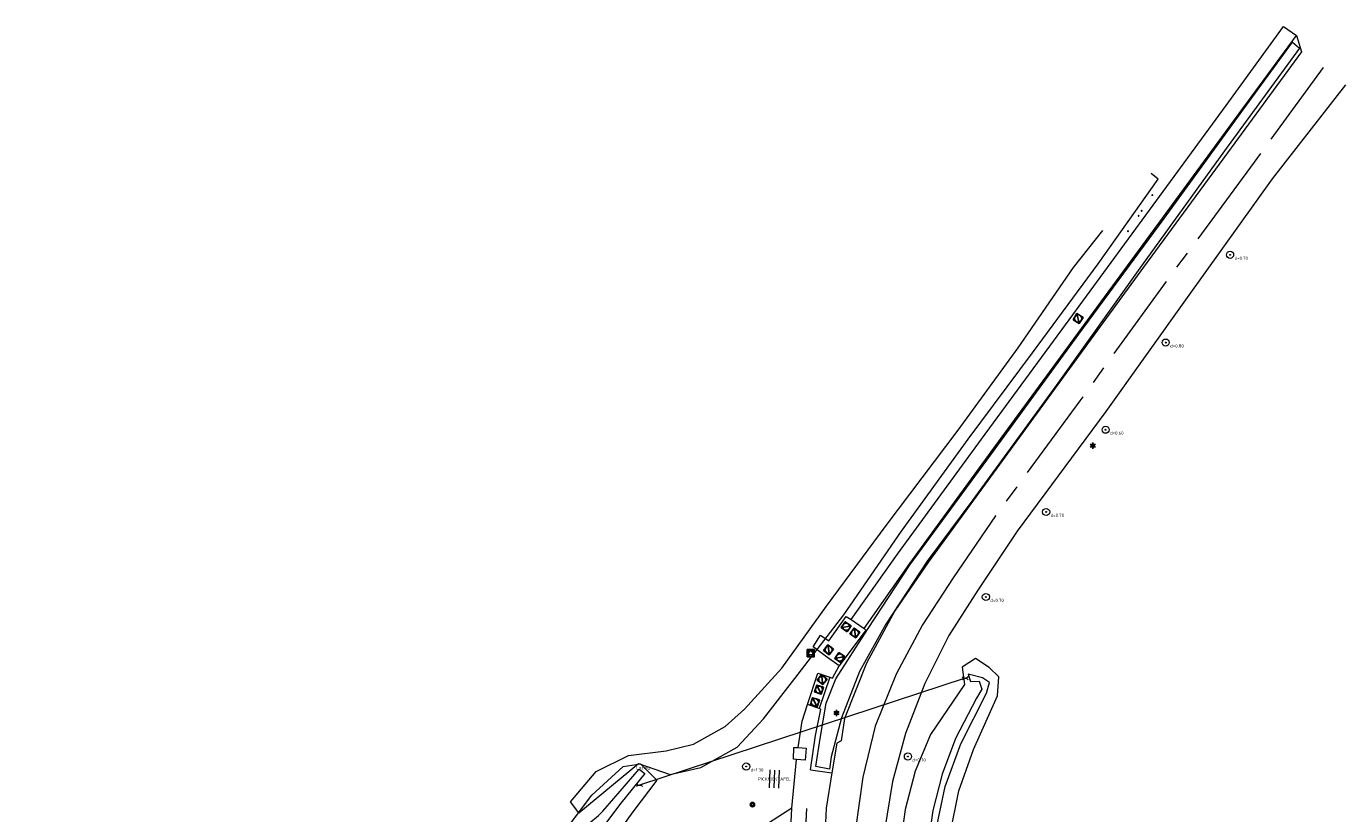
# Model space of a CAD drawing. Header units: metres. Extents: x 201324 to 204859, y 395661 to 398070.
# Tile 26 of 30: x 203698 to 203846, y 396346 to 396434. Entities that reach past the tile are written whole.
import ezdxf
from ezdxf.enums import TextEntityAlignment as Align

# ---------------------------------------------------------------- set-up
doc = ezdxf.new("R2010")
doc.units = ezdxf.units.M
doc.linetypes.add('AM-AS', pattern=[16, 10, -2, 2, -2])
for name, color, linetype, lineweight in [('B-ME-AM-AS_WEG-G', 10, 'AM-AS', 18), ('B-ME-BC-OVERIGMATERIAAL-G', 7, 'Continuous', 18), ('B-ME-GR-BOOM-S', 90, 'Continuous', 25), ('B-ME-GW-WATERGANG_SLOOT-G', 90, 'Continuous', 18), ('B-ME-IE-MEUBILAIR_WEGMEUBILAIR_AFVALBAK-S', 7, 'Continuous', 25), ('B-ME-IE-MEUBILAIR_WEGMEUBILAIR_LICHTMAST-S', 7, 'Continuous', 25), ('B-ME-IE-MEUBILAIR_WEGMEUBILAIR_PAAL-S', 7, 'Continuous', 25), ('B-ME-IE-MEUBILAIR_WEGMEUBILAIR_ZITBANK-G', 7, 'Continuous', 18), ('B-ME-IE-TERREINAFSCHEIDING_NATUURLIJK_HAAG-G', 60, 'IE-TERREINAFSCHEIDING-NATUURLIJK-HAAG', 18), ('B-ME-KW-KUNSTWERK_DUIKER-S', 170, 'Continuous', 25), ('B-ME-RI-BOB-S', 90, 'Continuous', 25), ('B-ME-RI-GWA_RIOOLPUT_INSPECTIEPUT-S', 30, 'Continuous', 25), ('B-ME-RI-GWA_RIOOLPUT_POMPPUT-S', 30, 'Continuous', 25), ('B-ME-VH-KANTVERHARDING-G', 60, 'Continuous', 18), ('B-ME-VH-ONVERHARD-G', 252, 'Continuous', 18), ('B-ME-VH-VERHARDING_ASFALT-G', 252, 'Continuous', 18), ('B-ME-VH-VERHARDING_BETON-G', 252, 'Continuous', 18), ('B-ME-WH-DUIKER-G', 150, 'Continuous', 18), ('X-XX-AL-VERWIJZING-S', 7, 'Continuous', 25)]:
    doc.layers.add(name, color=color, linetype=linetype, lineweight=lineweight)
doc.styles.add('NLCS-ISO', font='txt', dxfattribs={"height": 1.8})
doc.styles.add('NLCS-ISO-ANNOTATIVE-T18', font='txt', dxfattribs={"height": 1.8})
doc.linetypes.add('IE-TERREINAFSCHEIDING-NATUURLIJK-HAAG', pattern='A,7,-1.5,[67,NLCS.SHX,S=0.75,R=45,X=0,Y=0],-1.5', length=10)

# ---------------------------------------------------------------- blocks, each defined once
blk = doc.blocks.new('SGR-BOOM_NUMMER-SO')
at = {"linetype": 'ByBlock', "lineweight": 18}
h = blk.add_hatch(color=0, dxfattribs=at)
h.dxf.hatch_style = 1
edge = h.paths.add_edge_path()
edge.add_arc((0, 0), 0.25, 0, 360)
at = {"color": 0, "linetype": 'ByBlock', "lineweight": 18}
for radius in [2, 0.25]:
    blk.add_circle((0, 0), radius, dxfattribs=at)
at = {"color": 0, "linetype": 'ByBlock', "lineweight": -2, "style": 'NLCS-ISO-ANNOTATIVE-T18'}
for tag, p in [('SOORT', (2.5, -2.8)), ('DIAMETER', (2.5, -5.3))]:
    blk.add_attdef(tag, p, '', height=1.8, dxfattribs=at)
blk = doc.blocks.new('B-SIE-WEG_LICHTMAST-SO')
at = {"color": 0, "linetype": 'ByBlock', "lineweight": -2}
for points in [[(-0.76, 0.44), (-1.52, 0.87)], [(-0.8, 0.35), (0.8, 0.35)], [(0, 0.87), (0, 1.75)], [(0.76, 0.44), (1.52, 0.87)], [(-0.76, -0.44), (-1.52, -0.88)], [(-0.8, -0.35), (0.8, -0.35)], [(0, -0.88), (0, -1.75)], [(0.76, -0.44), (1.52, -0.88)]]:
    blk.add_lwpolyline(points, dxfattribs=at)
blk.add_circle((0, 0), 0.875, dxfattribs=at)
at = {"color": 0, "linetype": 'ByBlock', "lineweight": -2, "style": 'NLCS-ISO-ANNOTATIVE-T18'}
blk.add_attdef('SYMBOOL', (2.5, -2.5), '', height=1.8, dxfattribs=at)
blk = doc.blocks.new('SKW-DUIKER-SO')
at = {"color": 0, "linetype": 'ByBlock', "lineweight": 18}
for points in [[(-1.7, 0.78), (-0.85, 0), (-1.7, -0.77)], [(-0.85, 0), (0.85, 0)], [(1.7, 0.78), (0.85, 0), (1.7, -0.77)]]:
    blk.add_lwpolyline(points, dxfattribs=at)
blk = doc.blocks.new('SRI-BOB-SO')
at = {"ltscale": 0.1, "style": 'NLCS-ISO'}
blk.add_attdef('B.O.B.', text='', height=1.8, dxfattribs=at).set_placement((0.05, -0.02), align=Align.BOTTOM_CENTER)
blk = doc.blocks.new('SAL-VERWIJZING_TEKST-SO')
at = {"color": 0, "linetype": 'ByBlock', "lineweight": -2, "style": 'NLCS-ISO-ANNOTATIVE-T18'}
blk.add_attdef('TEKST', text='', height=1.8, dxfattribs=at).set_placement((0, 0), align=Align.MIDDLE_CENTER)
blk = doc.blocks.new('SIE-WEG_AFVALBAK_TYPE_01')
for radius in [0.25, 0.156]:
    blk.add_circle((0, 0), radius)
blk = doc.blocks.new('SIE-WEG_PAAL_VAST-SO')
blk.add_hatch(color=256).paths.add_polyline_path([(0.09, 0.09), (-0.09, 0.09), (-0.09, -0.09), (0.09, -0.09)])
at = {"flags": 128}
blk.add_lwpolyline([(0.09, 0.09), (-0.09, 0.09), (-0.09, -0.09), (0.09, -0.09)], close=True, dxfattribs=at)
blk.add_circle((0, 0), 0.188)
blk = doc.blocks.new('B-SRI-PUT_GWA-SO')
blk.add_line((-1.41, -1.41), (1.41, 1.41))
at = {"lineweight": -3, "flags": 128}
blk.add_lwpolyline([(2, -2), (2, 2), (-2, 2), (-2, -2)], close=True, dxfattribs=at)
at = {"lineweight": -3}
blk.add_circle((0, 0), 2, dxfattribs=at)
blk = doc.blocks.new('B-SRI-PUT_POMPPUT-SO')
at = {"lineweight": -3, "flags": 128}
blk.add_lwpolyline([(-2, -2), (2, -2), (2, 2), (-2, 2)], close=True, dxfattribs=at)
at = {"ltscale": 0.1, "flags": 128}
blk.add_lwpolyline([(-1.74, -0.98), (0, 2), (1.74, -0.98)], close=True, dxfattribs=at)
at = {"lineweight": -3}
blk.add_circle((0, 0), 2, dxfattribs=at)

msp = doc.modelspace()

# ---------------------------------------------------------------- linework, layer by layer
at = {"layer": 'B-ME-AM-AS_WEG-G'}
msp.add_polyline3d([(203843.7, 396429.68, 14.94), (203835.52, 396418.45, 14.89), (203826.02, 396405.59, 14.81), (203816.32, 396392.17, 14.69), (203806.82, 396379.21, 14.61), (203802.07, 396372.25, 14.58), (203798.61, 396366.97, 14.58), (203795.67, 396361.39, 14.57), (203793.28, 396355.55, 14.57), (203791.89, 396349.82, 14.52), (203791.08, 396343.98, 14.48)], dxfattribs=at)
at = {"layer": 'B-ME-BC-OVERIGMATERIAAL-G'}
msp.add_polyline3d([(203781.94, 396348.61, 14.44), (203782, 396350.61, 14.48)], dxfattribs=at)
at = {"layer": 'B-ME-GW-WATERGANG_SLOOT-G'}
for points in [[(203801.75, 396343.43, 13.38), (203802.72, 396348.26, 13.41), (203804.36, 396352.91, 13.52), (203807.06, 396358.96, 13.29), (203807.22, 396361.12, 13.36), (203806.13, 396362.14, 13.36), (203804.58, 396363.16, 13.67), (203803.07, 396362.18, 14.01), (203803.34, 396360.24, 13.93), (203799.52, 396354.62, 13.89), (203797.81, 396350.5, 13.95), (203796.66, 396346.19, 14), (203796.08, 396341.77, 14.05)], [(203800.13, 396343.76, 12.28), (203801.16, 396348.77, 12.31), (203802.95, 396353.57, 12.35), (203805.83, 396359.28, 12.3), (203806.17, 396360.47, 12.27), (203805.36, 396361, 12.17), (203803.77, 396361.39, 12.27), (203804.01, 396360.59, 12.35), (203805, 396360.6, 12.23), (203805.29, 396359.73, 12.32), (203804.69, 396358.7, 12.34), (203802.34, 396354.15, 12.41), (203800.84, 396350.17, 12.31), (203799.79, 396346.05, 12.24), (203799.2, 396341.84, 12.21)]]:
    msp.add_polyline3d(points, dxfattribs=at)
for points in [[(203768.72, 396349.49, 13.74), (203766.03, 396345.93, 13.68), (203760.95, 396338.82, 13.72), (203756.06, 396331.43, 13.77), (203747.3, 396320.22, 13.67), (203739.15, 396308.68, 13.49), (203728.86, 396293.91, 13.57), (203721.31, 396284.01, 13.29), (203719.68, 396283.79, 13.18), (203718.05, 396284.84, 13.23), (203717.05, 396286.33, 13.16), (203717.09, 396287.86, 13.22), (203723.99, 396296.63, 13.32), (203733.86, 396310.45, 13.38), (203742.6, 396322.26, 13.44), (203751.06, 396333.62, 13.51), (203756.38, 396341.1, 13.52), (203761.41, 396347.8, 13.5), (203764.95, 396351.01, 13.63), (203766.89, 396351.33, 13.73)], [(203767.39, 396350.23, 12.35), (203764.69, 396346.87, 12.23), (203759.51, 396340.03, 12.24), (203754.29, 396332.77, 12.35), (203746.16, 396321.3, 12.38), (203737.68, 396309.86, 12.18), (203727.13, 396295.37, 12.16), (203719.92, 396285.56, 12.03), (203718.72, 396286.58, 12.16), (203725.7, 396295.9, 12.13), (203735.36, 396309.02, 12.23), (203744.51, 396320.93, 12.21), (203752.69, 396331.91, 12.29), (203758.18, 396339.85, 12.28), (203761.1, 396344.59, 12.2), (203762.19, 396345.51, 12.07), (203762.65, 396345.99, 12.22), (203763.89, 396347.4, 12.27), (203766.74, 396350.72, 12.32)]]:
    msp.add_polyline3d(points, close=True, dxfattribs=at)
at = {"layer": 'B-ME-IE-MEUBILAIR_WEGMEUBILAIR_ZITBANK-G'}
for points in [[(203781.44, 396350.63, 14.48), (203781.37, 396348.62, 14.47)], [(203782.46, 396348.57, 14.46), (203782.53, 396350.6, 14.49)]]:
    msp.add_polyline3d(points, dxfattribs=at)
at = {"layer": 'B-ME-IE-TERREINAFSCHEIDING_NATUURLIJK_HAAG-G'}
msp.add_polyline3d([(203788.14, 396350.72, 14.68), (203786.62, 396351.01, 14.59), (203787.12, 396354.16, 14.59), (203787.8, 396358.16, 14.53), (203788.86, 396360.87, 14.59), (203792.45, 396366.43, 14.51), (203797.25, 396373.73, 14.55), (203806.8, 396386.75, 14.64), (203816.19, 396399.68, 14.69), (203825.8, 396412.7, 14.76), (203834.34, 396424.45, 14.8), (203840.25, 396432.53, 14.83), (203841.04, 396431.86, 14.87), (203832.59, 396420.3, 14.88), (203823.26, 396407.37, 14.75), (203813.65, 396393.9, 14.68), (203804.28, 396381.04, 14.6), (203799.16, 396374.11, 14.63), (203794.49, 396367.05, 14.7), (203791.52, 396361.7, 14.74), (203789.51, 396356.51, 14.65), (203788.35, 396352.1, 14.71)], close=True, dxfattribs=at)
for points in [[(203759.96, 396345.81, 13.12), (203766.68, 396351.35, 13.67), (203770.23, 396350.12, 13.85), (203773.67, 396350.91, 14.07), (203777.78, 396353.2, 14.32), (203780.73, 396356.39, 14.29), (203784.27, 396360.93, 14.37), (203789.78, 396368.07, 14.5), (203796.25, 396377.49, 14.55), (203803.76, 396387.85, 14.59), (203810.98, 396397.55, 14.63), (203818.37, 396407.57, 14.72), (203825.12, 396417.1, 14.86), (203824.34, 396417.76, 14.87)], [(203759.96, 396345.81, 13.12), (203759.04, 396347.05, 13.48), (203761.91, 396350.47, 13.56), (203765.56, 396352.27, 13.62), (203769.8, 396352.78, 13.73), (203772.85, 396353.52, 13.86), (203776.43, 396355.5, 13.92), (203778.58, 396357.45, 13.93), (203782.8, 396362.08, 14.01), (203787.81, 396369.05, 14.16), (203794.52, 396378.13, 14.3), (203802.65, 396388.85, 14.45), (203809.38, 396398.14, 14.49), (203815.61, 396407.17, 14.54), (203818.91, 396411.35, 14.63)]]:
    msp.add_polyline3d(points, dxfattribs=at)
at = {"layer": 'B-ME-VH-KANTVERHARDING-G'}
for points in [[(203790.59, 396367.55, 14.47), (203795.81, 396374.92, 14.46), (203805.26, 396387.84, 14.56), (203814.69, 396400.73, 14.62), (203824.15, 396413.63, 14.68), (203832.79, 396425.4, 14.74), (203839.24, 396434.3, 14.81), (203840.71, 396433.27, 14.8)], [(203792.06, 396366.53, 14.47), (203797.18, 396373.86, 14.51), (203806.64, 396386.85, 14.61), (203816.09, 396399.75, 14.68), (203825.62, 396412.74, 14.73), (203834.23, 396424.51, 14.78), (203840.71, 396433.27, 14.8)], [(203840.71, 396433.27, 14.8), (203841.25, 396431.44, 14.81)], [(203788.2, 396361.08, 14.49), (203788.48, 396360.97, 14.48), (203789.24, 396362.34, 14.48)], [(203785.1, 396356.13, 14.44), (203785.67, 396358, 14.49)], [(203786.03, 396350.63, 14.5), (203786.57, 396354.5, 14.51), (203787.2, 396357.48, 14.49), (203787, 396357.53, 14.5)], [(203784.63, 396353.15, 14.47), (203785.1, 396356.13, 14.44)], [(203789.16, 396172.72, 14.17), (203790.6, 396176.64, 14.19), (203791.57, 396180.7, 14.15), (203792.37, 396186.13, 14.18), (203792.67, 396191.6, 14.18), (203792.49, 396197.08, 14.15), (203791.42, 396212.4, 14.18), (203790.63, 396223.74, 14.18), (203789.56, 396238.88, 14.16), (203788.63, 396252.05, 14.13), (203787.72, 396265.19, 14.16), (203786.63, 396280.23, 14.12), (203785.59, 396295.91, 14.16), (203784.6, 396309.91, 14.2), (203783.47, 396326.58, 14.31), (203783.33, 396332.86, 14.32), (203783.53, 396338.64, 14.38), (203783.72, 396342.54, 14.4), (203783.93, 396346.33, 14.42), (203784.43, 396351.79, 14.49)], [(203786.03, 396350.63, 14.5), (203788.43, 396350.3, 14.71)], [(203760.69, 396123.33, 14.37), (203767.75, 396134.24, 14.35), (203774.54, 396144.89, 14.29), (203781.8, 396156.03, 14.26), (203786.08, 396162.79, 14.2), (203788.7, 396167.54, 14.2), (203790.89, 396172.5, 14.2), (203792.25, 396176.35, 14.21), (203793.25, 396180.3, 14.2), (203794.06, 396185.91, 14.23), (203794.39, 396191.56, 14.24), (203794.24, 396197.22, 14.23), (203793.13, 396212.61, 14.24), (203792.36, 396223.82, 14.23), (203791.29, 396239.1, 14.2), (203790.36, 396252.26, 14.19), (203789.4, 396265.39, 14.18), (203788.36, 396280.49, 14.19), (203787.31, 396296.04, 14.17), (203786.32, 396310.15, 14.28), (203785.18, 396326.69, 14.38), (203785.4, 396341.9, 14.44), (203785.59, 396346.29, 14.45)]]:
    msp.add_polyline3d(points, dxfattribs=at)
at = {"layer": 'B-ME-VH-ONVERHARD-G'}
msp.add_polyline3d([(203783.93, 396346.33, 14.42), (203776.59, 396341.6, 14.32), (203768.43, 396335.97, 14.34), (203765.85, 396331.66, 14.26), (203763.44, 396326.03, 14.22), (203755.1, 396314.25, 14.22), (203746.53, 396301.78, 14.21), (203738.32, 396290.38, 14.19), (203730.2, 396279.38, 14.25), (203722.08, 396268.01, 14.28), (203713.23, 396255.09, 14.25), (203706.7, 396246.12, 14.29), (203703.08, 396244.58, 14.26), (203697.81, 396245.16, 14.02)], dxfattribs=at)
at = {"layer": 'B-ME-VH-VERHARDING_ASFALT-G'}
for points in [[(203841.25, 396431.44, 14.81), (203832.93, 396420.08, 14.81), (203823.48, 396407.19, 14.7), (203813.74, 396393.84, 14.63), (203804.36, 396380.99, 14.55), (203799.29, 396374.05, 14.6), (203795.49, 396368.54, 14.66), (203792.33, 396362.64, 14.7), (203789.86, 396356.43, 14.72), (203789.46, 396353.92, 14.74), (203788.99, 396353.64, 14.71), (203788.43, 396350.3, 14.71), (203787.79, 396346.31, 14.6), (203787.57, 396341.36, 14.56), (203788.21, 396331.78, 14.53), (203788.95, 396319.98, 14.43), (203789.97, 396306.11, 14.31), (203790.72, 396291.92, 14.23), (203791.21, 396284.68, 14.27)], [(203846.22, 396427.71, 14.76), (203837.95, 396417.13, 14.79), (203828.4, 396403.8, 14.65), (203819.24, 396390.96, 14.54), (203809.28, 396377.48, 14.4), (203804.84, 396370.86, 14.35), (203801.6, 396365.75, 14.37), (203798.88, 396360.36, 14.35), (203796.71, 396354.72, 14.3), (203795.26, 396349.33, 14.28), (203794.34, 396343.82, 14.29)]]:
    msp.add_polyline3d(points, dxfattribs=at)
at = {"layer": 'B-ME-VH-VERHARDING_BETON-G'}
for points in [[(203789.24, 396362.34, 14.48), (203787.82, 396363.37, 14.48), (203786.32, 396364.47, 14.49), (203787.15, 396365.78, 14.5), (203788.1, 396365.17, 14.49), (203790.05, 396367.9, 14.47), (203790.59, 396367.55, 14.47), (203792.06, 396366.53, 14.47), (203792.26, 396366.37, 14.49)], [(203787, 396357.53, 14.5), (203785.67, 396358, 14.49), (203786.86, 396361.52, 14.49), (203788.2, 396361.08, 14.49)], [(203784.43, 396351.79, 14.49), (203784.09, 396351.83, 14.46), (203784.16, 396353.17, 14.47), (203784.63, 396353.15, 14.47), (203785.54, 396353.06, 14.47), (203785.42, 396351.72, 14.48)]]:
    msp.add_polyline3d(points, close=True, dxfattribs=at)
at = {"layer": 'B-ME-WH-DUIKER-G'}
msp.add_polyline3d([(203803.41, 396360.94, 12.34), (203766.8, 396348.9, 12.34)], dxfattribs=at)

# ---------------------------------------------------------------- block references
at = {"layer": 'B-ME-GR-BOOM-S', "xscale": 0.2, "yscale": 0.2, "zscale": 0.2}
for p, values in [((203833.22, 396408.6, 14.83), {'SOORT': 'd=0.70'}), ((203825.98, 396398.72, 14.72), {'SOORT': 'd=0.80'}), ((203819.22, 396388.91, 14.63), {'SOORT': 'd=0.60'}), ((203812.53, 396379.66, 14.51), {'SOORT': 'd=0.70'}), ((203805.75, 396370.09, 14.32), {'SOORT': 'd=0.70'}), ((203796.98, 396352.14, 14.31), {'SOORT': 'd=0.70'}), ((203778.79, 396351.01, 14.6), {'SOORT': 'd=1.30'})]:
    msp.add_blockref('SGR-BOOM_NUMMER-SO', p, dxfattribs=at).add_auto_attribs(values)
at = {"layer": 'B-ME-IE-MEUBILAIR_WEGMEUBILAIR_AFVALBAK-S'}
msp.add_blockref('SIE-WEG_AFVALBAK_TYPE_01', (203779.49, 396346.73, 14.42), dxfattribs=at)
at = {"layer": 'B-ME-IE-MEUBILAIR_WEGMEUBILAIR_LICHTMAST-S', "xscale": 0.2, "yscale": 0.2, "zscale": 0.2}
for p in [(203817.77, 396387.13, 14.54), (203788.95, 396357.03, 14.78)]:
    msp.add_blockref('B-SIE-WEG_LICHTMAST-SO', p, dxfattribs=at)
at = {"layer": 'B-ME-IE-MEUBILAIR_WEGMEUBILAIR_PAAL-S', "xscale": 0.2, "yscale": 0.2, "zscale": 0.2}
for p in [(203824.48, 396415.32, 14.75), (203822.93, 396412.99, 14.7), (203823.27, 396413.55, 14.75), (203821.74, 396411.26, 14.71)]:
    msp.add_blockref('SIE-WEG_PAAL_VAST-SO', p, dxfattribs=at)
at = {"layer": 'B-ME-KW-KUNSTWERK_DUIKER-S', "xscale": 0.2, "yscale": 0.2, "zscale": 0.2}
for p in [(203803.41, 396360.94, 12.34), (203766.8, 396348.9, 12.34)]:
    msp.add_blockref('SKW-DUIKER-SO', p, dxfattribs=at)
at = {"layer": 'B-ME-RI-BOB-S', "xscale": 0.2, "yscale": 0.2, "zscale": 0.2}
msp.add_blockref('SRI-BOB-SO', (203767.17, 396350.61, 12.32), dxfattribs=at).add_auto_attribs({'B.O.B.': 'Lozing'})
at = {"layer": 'B-ME-RI-GWA_RIOOLPUT_INSPECTIEPUT-S', "xscale": 0.2, "yscale": 0.2, "zscale": 0.2}
for p, rotation in [((203816.13, 396401.43, 14.66), 238.4231246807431), ((203790.03, 396366.74, 14.47), 324.9691562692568), ((203791.02, 396366.04, 14.46), 54.64406871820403), ((203788.06, 396364.15, 14.49), 52.74273666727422), ((203789.31, 396363.28, 14.49), 145.3906042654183), ((203787.34, 396360.79, 14.49), 51.57950933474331), ((203786.98, 396359.67, 14.48), 72.19770172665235), ((203786.51, 396358.25, 14.48), 71.64946922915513)]:
    msp.add_blockref('B-SRI-PUT_GWA-SO', p, dxfattribs=dict(at, rotation=rotation))
at = {"layer": 'B-ME-RI-GWA_RIOOLPUT_POMPPUT-S', "xscale": 0.2, "yscale": 0.2, "zscale": 0.2}
msp.add_blockref('B-SRI-PUT_POMPPUT-SO', (203786.05, 396363.77, 14.42), dxfattribs=at)
at = {"layer": 'X-XX-AL-VERWIJZING-S', "xscale": 0.2, "yscale": 0.2, "zscale": 0.2}
msp.add_blockref('SAL-VERWIJZING_TEKST-SO', (203781.97, 396349.61, 14.46), dxfattribs=at).add_auto_attribs({'TEKST': 'PICKNICKTAFEL'})

doc.saveas('drawing.dxf')
